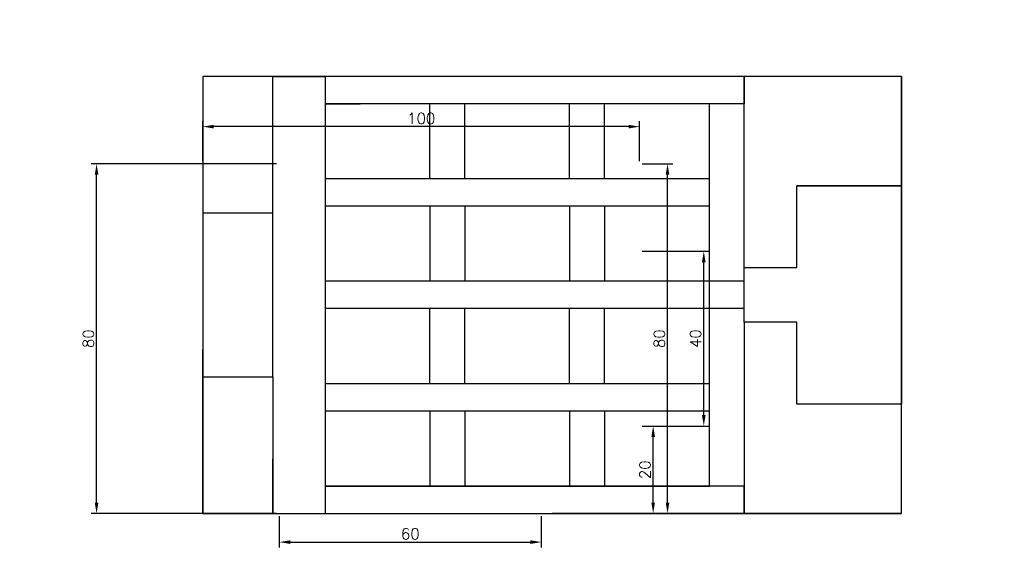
# Model space of a CAD drawing. Header units: millimetres. Extents: x -33 to 193, y -50 to 71.
import ezdxf

# ---------------------------------------------------------------- set-up
doc = ezdxf.new("R2010")
doc.units = ezdxf.units.MM
doc.layers.get('0').update_dxf_attribs({"true_color": 0xe7f0ff})
doc.styles.get("Standard").update_dxf_attribs({"font": 'txt.shx', "bigfont": 'gbcbig.shx'})
doc.dimstyles.new('ISO-25', dxfattribs={"dimtxt": 2.5, "dimasz": 2.5, "dimexe": 1.25, "dimexo": 0.625, "dimtad": 1, "dimtxsty": 'Standard', "dimcen": 2.5, "dimadec": 0, "dimazin": 0, "dimtfac": 1, "dimtmove": 0, "dimatfit": 3, "dimfxl": 1, "dimarcsym": 0})

# ---------------------------------------------------------------- blocks, each defined once
blk = doc.blocks.new('*D3')
at = {"color": 0, "lineweight": -2, "transparency": 16777216}
for p, q in [((109.72, 37.88), (116.76, 37.88)), ((115.51, -39.62), (115.51, 35.38)), ((109.72, -42.12), (116.76, -42.12))]:
    blk.add_line(p, q, dxfattribs=at)
at = {"color": 0, "transparency": 16777216}
for points in [[(115.1, 35.38), (115.93, 35.38), (115.51, 37.88)], [(115.1, -39.62), (115.93, -39.62), (115.51, -42.12)]]:
    blk.add_solid(points, dxfattribs=at)
at = {"layer": 'Defpoints', "color": 0, "transparency": 16777216}
for p in [(109.1, 37.88, 1.5), (115.51, 37.88), (109.1, -42.12, 1.5)]:
    blk.add_point(p, dxfattribs=at)
at = {"color": 0, "transparency": 16777216, "insert": (113.64, -2.12), "char_height": 2.5, "attachment_point": 5, "rotation": 90}
blk.add_mtext('80', dxfattribs=at)
blk = doc.blocks.new('*D4')
at = {"color": 0, "lineweight": -2, "transparency": 16777216}
for p, q in [((9.1, 38.51), (9.1, 47.65)), ((109.1, 38.51), (109.1, 47.65)), ((106.6, 46.4), (11.6, 46.4))]:
    blk.add_line(p, q, dxfattribs=at)
at = {"color": 0, "transparency": 16777216}
for points in [[(11.6, 46.81), (11.6, 45.98), (9.1, 46.4)], [(106.6, 46.81), (106.6, 45.98), (109.1, 46.4)]]:
    blk.add_solid(points, dxfattribs=at)
at = {"layer": 'Defpoints', "color": 0, "transparency": 16777216}
for p in [(9.1, 46.4), (9.1, 37.88, 1.5), (109.1, 37.88, 1.5)]:
    blk.add_point(p, dxfattribs=at)
at = {"color": 0, "transparency": 16777216, "insert": (59.1, 48.27), "char_height": 2.5, "attachment_point": 5}
blk.add_mtext('100', dxfattribs=at)
blk = doc.blocks.new('*D8')
at = {"color": 0, "lineweight": -2, "transparency": 16777216}
for p, q in [((109.72, -22.12), (113.47, -22.12)), ((112.22, -39.62), (112.22, -24.62)), ((109.72, -42.12), (113.47, -42.12))]:
    blk.add_line(p, q, dxfattribs=at)
at = {"color": 0, "transparency": 16777216}
for points in [[(111.81, -24.62), (112.64, -24.62), (112.22, -22.12)], [(111.81, -39.62), (112.64, -39.62), (112.22, -42.12)]]:
    blk.add_solid(points, dxfattribs=at)
at = {"layer": 'Defpoints', "color": 0, "transparency": 16777216}
for p in [(109.1, -22.12), (112.22, -22.12), (109.1, -42.12)]:
    blk.add_point(p, dxfattribs=at)
at = {"color": 0, "transparency": 16777216, "insert": (110.35, -32.12), "char_height": 2.5, "attachment_point": 5, "rotation": 90}
blk.add_mtext('20', dxfattribs=at)
blk = doc.blocks.new('*D17')
at = {"color": 0, "lineweight": -2, "transparency": 16777216}
for p, q in [((109.72, 17.88), (125.06, 17.88)), ((123.81, -19.62), (123.81, 15.38)), ((109.72, -22.12), (125.06, -22.12))]:
    blk.add_line(p, q, dxfattribs=at)
at = {"color": 0, "transparency": 16777216}
for points in [[(123.39, 15.38), (124.23, 15.38), (123.81, 17.88)], [(123.39, -19.62), (124.23, -19.62), (123.81, -22.12)]]:
    blk.add_solid(points, dxfattribs=at)
at = {"layer": 'Defpoints', "color": 0, "transparency": 16777216}
for p in [(109.1, 17.88), (123.81, 17.88), (109.1, -22.12)]:
    blk.add_point(p, dxfattribs=at)
at = {"color": 0, "transparency": 16777216, "insert": (121.93, -2.12), "char_height": 2.5, "attachment_point": 5, "rotation": 90}
blk.add_mtext('40', dxfattribs=at)
blk = doc.blocks.new('*D18')
at = {"color": 0, "lineweight": -2, "transparency": 16777216}
for p, q in [((26.6, -42.74), (26.6, -49.93)), ((86.6, -42.74), (86.6, -49.93)), ((29.1, -48.68), (84.1, -48.68))]:
    blk.add_line(p, q, dxfattribs=at)
at = {"color": 0, "transparency": 16777216}
for points in [[(29.1, -48.26), (29.1, -49.09), (26.6, -48.68)], [(84.1, -48.26), (84.1, -49.09), (86.6, -48.68)]]:
    blk.add_solid(points, dxfattribs=at)
at = {"layer": 'Defpoints', "color": 0, "transparency": 16777216}
for p in [(26.6, -42.12), (86.6, -42.12), (86.6, -48.68)]:
    blk.add_point(p, dxfattribs=at)
at = {"color": 0, "transparency": 16777216, "insert": (56.6, -46.8), "char_height": 2.5, "attachment_point": 5}
blk.add_mtext('60', dxfattribs=at)
blk = doc.blocks.new('*D19')
at = {"color": 0, "lineweight": -2, "transparency": 16777216}
for p, q in [((25.97, 37.88), (-16.49, 37.88)), ((-15.24, -39.62), (-15.24, 35.38)), ((25.97, -42.12), (-16.49, -42.12))]:
    blk.add_line(p, q, dxfattribs=at)
at = {"color": 0, "transparency": 16777216}
for points in [[(-15.66, 35.38), (-14.83, 35.38), (-15.24, 37.88)], [(-15.66, -39.62), (-14.83, -39.62), (-15.24, -42.12)]]:
    blk.add_solid(points, dxfattribs=at)
at = {"layer": 'Defpoints', "color": 0, "transparency": 16777216}
for p in [(-15.24, 37.88), (26.6, 37.88), (26.6, -42.12)]:
    blk.add_point(p, dxfattribs=at)
at = {"color": 0, "transparency": 16777216, "insert": (-17.12, -2.12), "char_height": 2.5, "attachment_point": 5, "rotation": 90}
blk.add_mtext('80', dxfattribs=at)

msp = doc.modelspace()

# ---------------------------------------------------------------- linework, layer by layer
for p, q in [((9.099, 57.882), (9.099, -42.118)), ((9.099, 57.882), (9.099, 20.382)), ((25.099, 26.632), (25.099, 57.882)), ((25.099, 57.882), (37.099, 57.882)), ((37.099, 57.882), (37.099, -42.118)), ((133.099, 57.882), (133.099, 51.632)), ((169.099, 57.882), (169.099, 32.882)), ((169.099, 57.882), (169.099, 32.882)), ((169.099, 57.882), (169.099, 32.882)), ((133.099, 51.632), (37.099, 51.632)), ((37.099, 51.632), (45.099, 51.632)), ((133.099, 51.632), (37.099, 51.632)), ((61.099, 34.444), (61.099, 51.632)), ((69.099, 34.444), (69.099, 51.632)), ((93.099, 34.444), (93.099, 51.632)), ((101.099, 34.444), (101.099, 51.632)), ((125.099, -35.868), (125.099, 51.632)), ((61.099, 34.444), (37.099, 34.444)), ((69.099, 34.444), (61.099, 34.444)), ((93.099, 34.444), (69.099, 34.444)), ((101.099, 34.444), (93.099, 34.444)), ((125.099, 34.444), (101.099, 34.444)), ((169.099, 32.882), (145.099, 32.882)), ((145.099, 14.132), (145.099, 32.882)), ((145.099, 14.132), (145.099, 32.882)), ((145.099, 32.882), (169.099, 32.882)), ((169.099, 32.882), (169.099, -17.118)), ((169.099, -17.118), (169.099, 31.771)), ((125.099, 28.194), (125.099, 31.319)), ((61.099, 28.194), (37.099, 28.194)), ((69.099, 28.194), (61.099, 28.194)), ((61.099, 28.194), (61.099, 11.007)), ((93.099, 28.194), (69.099, 28.194)), ((69.099, 28.194), (69.099, 11.007)), ((101.099, 28.194), (93.099, 28.194)), ((93.099, 28.194), (93.099, 11.007)), ((125.099, 28.194), (101.099, 28.194)), ((101.099, 28.194), (101.099, 11.007)), ((25.099, 26.632), (9.099, 26.632)), ((25.099, 14.132), (25.099, 26.632)), ((25.099, -10.868), (25.099, 14.132)), ((133.099, 1.632), (133.099, 14.132)), ((133.099, 14.132), (145.099, 14.132)), ((133.099, 1.632), (133.099, 14.132)), ((133.099, 14.132), (145.099, 14.132)), ((133.099, 11.007), (37.099, 11.007)), ((125.099, 4.757), (125.099, 7.882)), ((133.099, 4.757), (37.099, 4.757)), ((61.099, -12.431), (61.099, 4.757)), ((69.099, -12.431), (69.099, 4.757)), ((93.099, -12.431), (93.099, 4.757)), ((101.099, -12.431), (101.099, 4.757)), ((145.099, 1.632), (133.099, 1.632)), ((145.099, 1.632), (133.099, 1.632)), ((145.099, -17.118), (145.099, 1.632)), ((145.099, -17.118), (145.099, 1.632)), ((9.099, -42.118), (9.099, -4.618)), ((9.099, -42.118), (9.099, -10.868)), ((9.099, -10.868), (25.099, -10.868)), ((25.099, -10.868), (25.099, -42.118)), ((61.099, -12.431), (37.099, -12.431)), ((69.099, -12.431), (61.099, -12.431)), ((93.099, -12.431), (69.099, -12.431)), ((101.099, -12.431), (93.099, -12.431)), ((125.099, -12.431), (101.099, -12.431)), ((125.099, -18.681), (125.099, -15.556)), ((169.099, -17.118), (145.099, -17.118)), ((169.099, -17.118), (145.099, -17.118)), ((169.099, -17.118), (145.099, -17.118)), ((169.099, -42.118), (169.099, -17.118)), ((61.099, -18.681), (37.099, -18.681)), ((69.099, -18.681), (61.099, -18.681)), ((61.099, -18.681), (61.099, -35.868)), ((93.099, -18.681), (69.099, -18.681)), ((69.099, -18.681), (69.099, -35.868)), ((101.099, -18.681), (93.099, -18.681)), ((93.099, -18.681), (93.099, -35.868)), ((125.099, -18.681), (101.099, -18.681)), ((101.099, -18.681), (101.099, -35.868)), ((125.099, -35.868), (125.099, -18.681)), ((25.099, -42.118), (25.099, -29.618)), ((125.099, -35.868), (125.099, -30.868)), ((125.099, -35.868), (125.099, -31.868)), ((133.099, -35.868), (37.099, -35.868)), ((37.099, -35.868), (125.099, -35.868)), ((133.099, -35.868), (125.099, -35.868)), ((133.099, -42.118), (133.099, -35.868)), ((9.099, -42.118), (169.099, -42.118)), ((9.099, -42.118), (25.099, -42.118)), ((25.099, -42.118), (33.099, -42.118)), ((169.099, -42.118), (89.099, -42.118)), ((89.099, -42.118), (105.099, -42.118))]:
    msp.add_line(p, q)
at = {"extrusion": (-1, 0, 0)}
msp.add_line((133.099, 14.132), (133.099, 57.882), dxfattribs=at)
at = {"extrusion": (0, -1, 0)}
msp.add_line((133.099, 1.632), (133.099, -42.118), dxfattribs=at)
msp.add_lwpolyline([(9.099, -42.118), (169.099, -42.118), (169.099, 57.882), (9.099, 57.882)], close=True)
msp.add_lwpolyline([(169.099, -17.118), (145.099, -17.118), (145.099, 1.632), (133.099, 1.632), (133.099, 14.132), (145.099, 14.132), (145.099, 32.882), (169.099, 32.882), (169.099, -17.118)])

# ---------------------------------------------------------------- dimensions: what is measured, and where the dimension line sits
for p1, p2, distance, picture, middle in [((169.099, 57.882, 1.5), (9.099, 57.882, 1.5), -10.642, '*D4', (89.099, 70.867)), ((37.099, -42.118), (37.099, 57.882), 66.95, '*D19', (-32.851, 7.882)), ((169.099, -42.118, 1.5), (169.099, 57.882, 1.5), -10.264, '*D3', (176.363, 7.882)), ((169.099, -42.118), (169.099, -17.118), -4.999, '*D8', (171.098, -29.618)), ((37.099, -42.118), (133.099, -42.118), -8.2, '*D18', (85.099, -47.974))]:
    dim = msp.add_aligned_dim(p1=p1, p2=p2, distance=distance, dimstyle='ISO-25')
    dim.commit()
    dim.dimension.update_dxf_attribs({"geometry": picture, "text_midpoint": middle})
dim = msp.add_linear_dim(base=(192.637, 32.882), p1=(169.099, -17.118), p2=(169.099, 32.882), angle=90, dimstyle='ISO-25')
dim.commit()
dim.dimension.update_dxf_attribs({"geometry": '*D17', "text_midpoint": (189.637, 7.882)})

doc.saveas('drawing.dxf')
